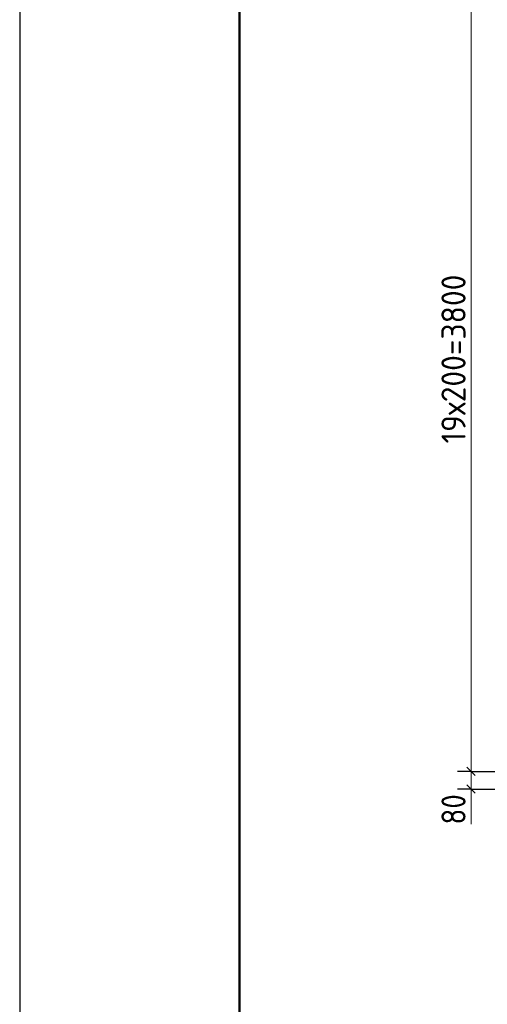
# Model space of a CAD drawing. Header units: millimetres. Extents: x 0 to 50400, y 0 to 35640.
# Tile 6 of 21: x 0 to 5107, y 19293 to 30053. Entities that reach past the tile are written whole.
import ezdxf

# ---------------------------------------------------------------- set-up
doc = ezdxf.new("R2010")
doc.units = ezdxf.units.MM
doc.layers.add('Standard', color=7, linetype='Continuous', lineweight=25)
doc.layers.add('Размерная выноска', color=7, linetype='Continuous')
doc.styles.add('ISOCPEUR', font='txt')

msp = doc.modelspace()

# ---------------------------------------------------------------- linework, layer by layer
at = {"layer": 'Standard', "color": 7, "linetype": 'Continuous', "lineweight": 25, "transparency": 33554687}
for p, q in [((2400, 35040), (2400, 1270)), ((4885, 21883), (4975, 21793)), ((4885, 21691), (4975, 21601))]:
    msp.add_line(p, q, dxfattribs=at)
at = {"layer": 'Standard', "color": 7, "linetype": 'Continuous', "lineweight": 13, "transparency": 33554687}
for p, q in [((4930, 30958), (4930, 21838)), ((4930, 21838), (4930, 21646)), ((4930, 21646), (4930, 21556))]:
    msp.add_line(p, q, dxfattribs=at)
at = {"layer": 'Standard', "color": 7, "linetype": 'Continuous', "lineweight": -3, "transparency": 33554687}
for p, q in [((4930, 21838), (4780, 21838)), ((4930, 21838), (5080, 21838)), ((4930, 21838), (6125, 21838)), ((4930, 21646), (4780, 21646)), ((4930, 21646), (5080, 21646)), ((4930, 21646), (5709, 21646))]:
    msp.add_line(p, q, dxfattribs=at)
at = {"layer": 'Standard', "color": 7, "linetype": 'Continuous', "lineweight": 25, "transparency": 33554687}
msp.add_lwpolyline([(0, 0), (50400, 0), (50400, 35640), (0, 35640), (0, 0)], close=True, dxfattribs=at)
at = {"layer": 'Standard', "color": 7, "linetype": 'Continuous', "lineweight": 13, "transparency": 33554687}
msp.add_lwpolyline([(50400, 35640), (0, 35640), (0, 0), (50400, 0), (50400, 35640)], dxfattribs=at)
at = {"layer": 'Standard', "color": 7, "linetype": 'Continuous', "lineweight": 50, "transparency": 33554687}
msp.add_lwpolyline([(2400, 35040), (49800, 35040), (49800, 600), (2400, 600), (2400, 35040)], close=True, dxfattribs=at)
at = {"layer": 'Размерная выноска', "color": 7, "linetype": 'Continuous', "lineweight": 13, "transparency": 33554687}
msp.add_line((4930, 21646), (4930, 21262), dxfattribs=at)

# ---------------------------------------------------------------- texts
at = {"layer": 'Standard', "color": 7, "linetype": 'Continuous', "lineweight": 25, "transparency": 33554687, "char_height": 264, "attachment_point": 7, "rotation": 90, "style": 'ISOCPEUR'}
for s, insert, width in [('\\W0.95;19х200=3800', (4870, 25422), 2103.75), ('\\W0.87;80', (4870, 21258), 484.72)]:
    msp.add_mtext(s, dxfattribs=dict(at, insert=insert, width=width))

doc.saveas('drawing.dxf')
